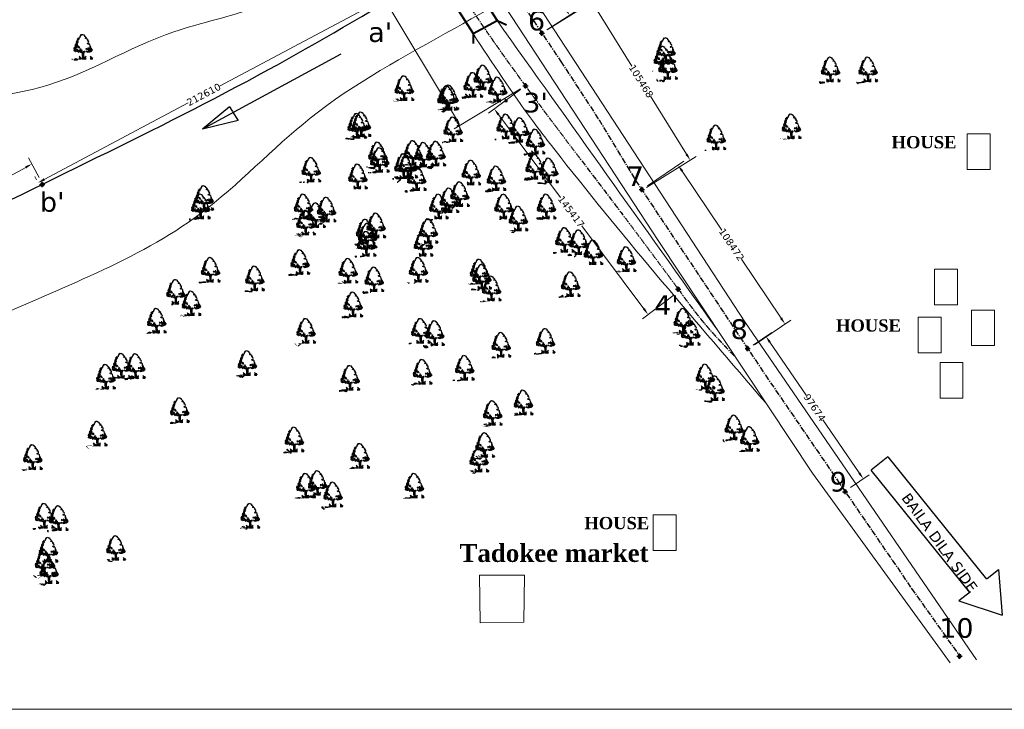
# Model space of a CAD drawing. Header units: millimetres. Extents: x -7700071838 to 844383267715, y -571436171822 to -6721321135.
# Tile 12 of 19: x -3837470883 to -3836913121, y -6732932833 to -6732542365. Entities that reach past the tile are written whole.
import ezdxf

# ---------------------------------------------------------------- set-up
doc = ezdxf.new("R2010")
doc.units = ezdxf.units.MM
doc.header["$MEASUREMENT"] = 0
doc.header["$PDMODE"] = 98
doc.header["$PDSIZE"] = 1500
doc.linetypes.add('CENTER', pattern=[50.8, 31.75, -6.35, 6.35, -6.35])
doc.layers.add('DIMENTION', color=7, linetype='Continuous', lineweight=9)
for name, color, linetype in [('SECTION', 7, 'Continuous'), ('TEX', 6, 'Continuous'), ('TEXT', 221, 'Continuous')]:
    doc.layers.add(name, color=color, linetype=linetype)
doc.styles.get("Standard").update_dxf_attribs({"font": 'verdana.ttf', "height": 4000})
doc.dimstyles.new('ISO-25', dxfattribs={"dimtxt": 1600, "dimasz": 4000, "dimexe": 4000, "dimexo": 4000, "dimgap": 0.02, "dimtad": 0, "dimdec": 0, "dimdsep": 46, "dimtxsty": 'Standard', "dimcen": 996, "dimclrd": 1, "dimclre": 1, "dimclrt": 1, "dimadec": 0, "dimazin": 0, "dimtfac": 1, "dimtdec": 0, "dimtix": 1, "dimtmove": 2, "dimatfit": 3, "dimfxl": 1200, "dimlwd": 0, "dimlwe": 0, "dimarcsym": 0})

# ---------------------------------------------------------------- blocks, each defined once
blk = doc.blocks.new('A$C16861002')
h = blk.add_hatch()
h.set_pattern_fill('AR-SAND,_O', color=86, scale=0.00875, angle=-7.1637)
h.set_pattern_definition([(30.3363, (-438.715158, 35.971238), (0.0015555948, 0.01679683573), [0, -0.0133, 0, -0.014875, 0, -0.01421875]), (0.3363, (-438.715158, 35.971238), (0.0184440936, 0.0225698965), [0, -0.007175, 0, -0.0119875, 0, -0.00459375]), (320.3363, (-438.725837, 35.97258), (0.02704221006, -0.0033489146), [0, -0.004375, 0, -0.01575, 0, -0.0205625]), (310.3363, (-438.725837, 35.97258), (0.0270559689, 0.0043395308), [0, -0.0021875, 0, -0.010325, 0, -0.0118125])])
edge = h.paths.add_edge_path()
edge.add_spline(control_points=[(0.438, 0.101), (0.437, 0.102), (0.413, 0.106), (0.357, 0.111), (0.269, 0.122), (0.166, 0.139), (0.083, 0.135), (0.01, 0.173), (-0.007, 0.148), (-0.011, 0.141)], knot_values=[0.028153, 0.028153, 0.028153, 0.028153, 0.042705, 0.440186, 0.998352, 1.57343, 2.182336, 2.529485, 2.667956, 2.667956, 2.667956, 2.667956], degree=3, periodic=0)
edge.add_line((-0.011, 0.141), (0.434, 0.085))
edge.add_arc((0.31, 0.123), 0.13, 342.7907, 350.3646)
at = {"color": 86}
for p, q in [((0.652, 0.166), (0.636, 0.073)), ((0.648, 0.39), (0.64, 0.262)), ((0.65, 0.269), (0.643, 0.158)), ((0.658, 0.459), (0.648, 0.39)), ((0.662, 0.385), (0.679, 0.472)), ((0.669, 0.346), (0.664, 0.266)), ((0.694, 0.469), (0.679, 0.352))]:
    blk.add_line(p, q, dxfattribs=at)
for points in [[(0.43, 1.175), (0.406, 1.15), (0.427, 1.115)], [(0.496, 1.221), (0.495, 1.183), (0.449, 1.189), (0.481, 1.207), (0.476, 1.229)], [(0.459, 1.27), (0.494, 1.271), (0.456, 1.243)], [(0.491, 1.15), (0.464, 1.137), (0.482, 1.113)], [(0.517, 1.318), (0.501, 1.298), (0.527, 1.3)], [(0.553, 1.269), (0.516, 1.246), (0.549, 1.231)], [(0.196, 0.638), (0.164, 0.626), (0.192, 0.606)], [(0.181, 0.728), (0.21, 0.648), (0.248, 0.681)], [(0.192, 0.782), (0.197, 0.753), (0.231, 0.782), (0.26, 0.773), (0.255, 0.801), (0.232, 0.793)], [(0.221, 0.602), (0.206, 0.587), (0.239, 0.572), (0.249, 0.588)], [(0.243, 0.643), (0.216, 0.63), (0.264, 0.602), (0.279, 0.617)], [(0.288, 0.759), (0.256, 0.741), (0.27, 0.717)], [(0.286, 0.88), (0.266, 0.86), (0.299, 0.85)], [(0.307, 0.602), (0.272, 0.568), (0.311, 0.569), (0.339, 0.549)], [(0.312, 0.712), (0.275, 0.689), (0.283, 0.655), (0.324, 0.672)], [(0.356, 0.926), (0.313, 0.959), (0.285, 0.94), (0.289, 0.907)], [(0.294, 0.807), (0.305, 0.762), (0.373, 0.792), (0.319, 0.799), (0.314, 0.827)], [(0.328, 0.6), (0.35, 0.575), (0.384, 0.604)], [(0.336, 0.665), (0.352, 0.624), (0.402, 0.678), (0.361, 0.656)], [(0.358, 0.838), (0.338, 0.818), (0.367, 0.809)], [(0.41, 1.045), (0.357, 1.036), (0.34, 1.005), (0.366, 1.001), (0.375, 0.973), (0.352, 0.959), (0.39, 0.96), (0.394, 0.987), (0.421, 1), (0.419, 1.017), (0.389, 1.02)], [(0.358, 0.909), (0.34, 0.867), (0.401, 0.843), (0.42, 0.857), (0.379, 0.873)], [(0.404, 1.101), (0.397, 1.085), (0.37, 1.105)], [(0.406, 0.606), (0.381, 0.582), (0.406, 0.502), (0.469, 0.532), (0.424, 0.544), (0.448, 0.568)], [(0.413, 0.935), (0.386, 0.927), (0.397, 0.91), (0.428, 0.917)], [(0.454, 1.095), (0.421, 1.066), (0.46, 1.039), (0.471, 1.06), (0.455, 1.067)], [(0.457, 0.842), (0.425, 0.824), (0.432, 0.779), (0.453, 0.776), (0.448, 0.804), (0.465, 0.808), (0.48, 0.789), (0.499, 0.803)], [(0.473, 0.565), (0.497, 0.513), (0.52, 0.559)], [(0.482, 0.773), (0.499, 0.732), (0.523, 0.756)], [(0.502, 0.622), (0.523, 0.586), (0.571, 0.591), (0.56, 0.609), (0.527, 0.613)], [(0.566, 0.685), (0.549, 0.654), (0.595, 0.648)], [(0.605, 0.592), (0.594, 0.566), (0.622, 0.552), (0.653, 0.564)], [(0.853, 0.649), (0.862, 0.62), (0.893, 0.633), (0.907, 0.604), (0.931, 0.656), (0.899, 0.643)], [(0.942, 0.63), (0.976, 0.592), (1.024, 0.597)], [(0.971, 0.667), (0.996, 0.631), (1.01, 0.673)], [(1.047, 0.592), (1.082, 0.565), (1.044, 0.57)], [(1.103, 0.662), (1.056, 0.634), (1.063, 0.617), (1.107, 0.595), (1.139, 0.613), (1.094, 0.624), (1.127, 0.653)], [(1.14, 0.75), (1.11, 0.754), (1.092, 0.712), (1.108, 0.705), (1.12, 0.731)], [(1.152, 0.716), (1.121, 0.703), (1.13, 0.675)], [(1.126, 0.571), (1.135, 0.542), (1.164, 0.571)], [(0.551, 0.533), (0.512, 0.494), (0.53, 0.47), (0.553, 0.483), (0.538, 0.496)], [(0.597, 0.522), (0.565, 0.476), (0.622, 0.486)], [(0.645, 0.461), (0.669, 0.518), (0.725, 0.484), (0.678, 0.49)], [(0.735, 0.466), (0.716, 0.447), (0.749, 0.442)], [(0.744, 0.498), (0.777, 0.461), (0.786, 0.493)], [(0.833, 0.492), (0.857, 0.478), (0.874, 0.509)], [(0.922, 0.49), (0.897, 0.459), (0.945, 0.46)], [(0.959, 0.504), (1, 0.46), (1.033, 0.484), (1.07, 0.468), (1.067, 0.518), (1.031, 0.5)], [(1.098, 0.519), (1.094, 0.492), (1.127, 0.477), (1.128, 0.521)], [(1.171, 0.527), (1.156, 0.507), (1.183, 0.481)]]:
    blk.add_lwpolyline(points, close=True, dxfattribs=at)
for points in [[(0.696, 1.459), (0.68, 1.456), (0.606, 1.371), (0.598, 1.314), (0.578, 1.299), (0.534, 1.292)], [(0.696, 1.459), (0.72, 1.451), (0.725, 1.454), (0.721, 1.463), (0.739, 1.483), (0.79, 1.465), (0.792, 1.457), (0.806, 1.459), (0.816, 1.433), (0.834, 1.437), (0.866, 1.421)], [(1.112, 0.761), (1.118, 0.763), (1.115, 0.845), (1.079, 0.891), (1.02, 0.892), (0.978, 0.921), (0.995, 0.948), (1.056, 0.958), (1.073, 0.985), (1.072, 1.049), (1.026, 1.049), (1.013, 1.086), (1.05, 1.128), (1.036, 1.13), (1.026, 1.155), (1.002, 1.152), (0.985, 1.154), (1.005, 1.175), (0.987, 1.206), (0.99, 1.235), (0.939, 1.224), (0.915, 1.221), (0.914, 1.245), (0.962, 1.262), (0.919, 1.326), (0.889, 1.342), (0.896, 1.393), (0.867, 1.415), (0.866, 1.421)], [(1.104, 0.701), (1.106, 0.673), (1.161, 0.645), (1.176, 0.595), (1.178, 0.568), (1.208, 0.55), (1.186, 0.479)], [(0.601, 0.07), (0.622, 0.184), (0.628, 0.304), (0.633, 0.413), (0.649, 0.466)], [(0.702, 0.459), (0.684, 0.352), (0.676, 0.254), (0.664, 0.123), (0.654, 0.063)], [(0.913, 0.457), (0.953, 0.438), (0.981, 0.448), (1.028, 0.436), (1.068, 0.458), (1.094, 0.448), (1.092, 0.476), (1.132, 0.457), (1.185, 0.479)]]:
    blk.add_lwpolyline(points, dxfattribs=at)
for centre, radius, start, end in [((0.242, 0.146), 0.227, 343.8213, 33.8793), ((0.375, 0.113), 0.0789, 338.4127, 44.178), ((0.31, 0.123), 0.13, 343.4617, 20.2712), ((0.396, 0.136), 0.0898, 354.9817, 66.5193), ((0.218, 0.179), 0.273, 338.8097, 11.1779), ((0.526, 0.078), 0.0496, 83.2374, 178.7654), ((0.587, 0.1), 0.101, 124.1986, 191.1044), ((0.67, 0.06), 0.0496, 346.9072, 82.4352), ((0.616, 0.096), 0.101, 334.5682, 41.474), ((0.993, 0.081), 0.273, 154.4947, 186.8629), ((0.81, 0.084), 0.0898, 99.1533, 170.6909), ((0.962, 0.056), 0.227, 131.7933, 181.8513), ((0.825, 0.057), 0.0789, 121.4946, 187.2599), ((0.89, 0.05), 0.13, 145.4014, 182.2109), ((0.874, 0.067), 0.227, 343.8213, 33.8793), ((1.029, 0.056), 0.0898, 354.9817, 66.5193), ((1.007, 0.034), 0.0789, 338.4127, 44.178), ((0.942, 0.044), 0.13, 343.4617, 20.2712), ((0.85, 0.099), 0.273, 338.8097, 11.1779), ((1.158, -0.001), 0.0496, 83.2374, 178.7654), ((1.22, 0.02), 0.101, 124.1986, 191.1044)]:
    blk.add_arc(centre, radius, start, end, dxfattribs=at)
for points, start_tangent, end_tangent in [([(0.532, 0.127), (0.53, 0.136), (0.535, 0.137), (0.54, 0.136), (0.539, 0.134), (0.541, 0.128), (0.541, 0.125), (0.54, 0.121), (0.533, 0.12), (0.531, 0.126), (0.532, 0.127)], (-0.533022, 0.846101), (-0.533022, 0.846101)), ([(0.532, 0.184), (0.53, 0.188), (0.533, 0.189), (0.535, 0.188), (0.535, 0.187), (0.536, 0.184), (0.536, 0.183), (0.535, 0.181), (0.532, 0.18), (0.531, 0.184), (0.532, 0.184)], (-0.533022, 0.846101), (-0.533022, 0.846101)), ([(0.676, 0.109), (0.68, 0.117), (0.676, 0.119), (0.671, 0.119), (0.671, 0.117), (0.668, 0.112), (0.666, 0.109), (0.667, 0.105), (0.673, 0.102), (0.677, 0.108), (0.676, 0.109)], (0.725822, 0.687882), (0.725822, 0.687882)), ([(0.691, 0.164), (0.693, 0.168), (0.691, 0.169), (0.688, 0.169), (0.688, 0.168), (0.687, 0.166), (0.686, 0.164), (0.686, 0.162), (0.689, 0.16), (0.691, 0.163), (0.691, 0.164)], (0.725822, 0.687882), (0.725822, 0.687882)), ([(1.165, 0.048), (1.163, 0.057), (1.167, 0.057), (1.172, 0.056), (1.172, 0.054), (1.173, 0.049), (1.174, 0.046), (1.172, 0.042), (1.166, 0.04), (1.163, 0.047), (1.165, 0.048)], (-0.533022, 0.846101), (-0.533022, 0.846101)), ([(1.164, 0.104), (1.163, 0.109), (1.165, 0.109), (1.167, 0.109), (1.167, 0.108), (1.168, 0.105), (1.168, 0.103), (1.168, 0.101), (1.164, 0.101), (1.163, 0.104), (1.164, 0.104)], (-0.533022, 0.846101), (-0.533022, 0.846101))]:
    blk.add_spline(points, degree=3, dxfattribs=dict(at, start_tangent=start_tangent, end_tangent=end_tangent))
blk = doc.blocks.new('*D269')
at = {"layer": 'Defpoints', "color": 0, "lineweight": 5, "ltscale": 20, "transparency": 16777216}
for p in [(-3837208184.044317, -6732499561.880304), (-3837159357.810339, -6732539861.856981), (-3837175543.063492, -6732550278.591854)]:
    blk.add_point(p, dxfattribs=at)
at = {"layer": 'SECTION', "color": 1, "lineweight": 0, "ltscale": 20, "transparency": 16777216}
for p, q in [((-3837204820.458558, -6732497397.096056), (-3837188635.205405, -6732486980.361183)), ((-3837189834.006916, -6732492508.731191), (-3837180199.061488, -6732507479.260132)), ((-3837161522.594587, -6732536498.271221), (-3837171157.540015, -6732521527.742281)), ((-3837172179.477733, -6732548113.807606), (-3837155994.22458, -6732537697.072733))]:
    blk.add_line(p, q, dxfattribs=at)
at = {"layer": 'SECTION', "color": 1, "lineweight": 5, "ltscale": 20, "transparency": 16777216}
for points in [[(-3837189273.409289, -6732492147.933816), (-3837190394.604544, -6732492869.528566), (-3837191998.791164, -6732489145.145432)], [(-3837160961.99696, -6732536137.473846), (-3837162083.192214, -6732536859.068597), (-3837159357.810339, -6732539861.856981)]]:
    blk.add_solid(points, dxfattribs=at)
at = {"layer": 'SECTION', "color": 1, "lineweight": 5, "ltscale": 20, "transparency": 16777216, "insert": (-3837175678.300751, -6732514503.501207), "char_height": 4000, "attachment_point": 5, "rotation": 302.76509714}
blk.add_mtext('60313', dxfattribs=at)
blk = doc.blocks.new('*D270')
at = {"layer": 'Defpoints', "color": 0, "lineweight": 5, "ltscale": 20, "transparency": 16777216}
for p in [(-3837174822.201216, -6732549852.170671), (-3837091015.879825, -6732621934.158728), (-3837119125.661983, -6732639414.850354)]:
    blk.add_point(p, dxfattribs=at)
at = {"layer": 'SECTION', "color": 1, "lineweight": 0, "ltscale": 20, "transparency": 16777216}
for p, q in [((-3837171425.441575, -6732547739.820335), (-3837143315.659417, -6732530259.128708)), ((-3837144600.068721, -6732535768.238686), (-3837124121.628337, -6732568698.543186)), ((-3837093128.230162, -6732618537.399088), (-3837113606.670547, -6732585607.094585)), ((-3837115728.902342, -6732637302.500017), (-3837087619.120184, -6732619821.808392))]:
    blk.add_line(p, q, dxfattribs=at)
at = {"layer": 'SECTION', "color": 1, "lineweight": 5, "ltscale": 20, "transparency": 16777216}
for points in [[(-3837144033.942114, -6732535416.180296), (-3837145166.195328, -6732536120.297075), (-3837146712.419058, -6732532371.479045)], [(-3837092562.103555, -6732618185.340698), (-3837093694.356769, -6732618889.457478), (-3837091015.879825, -6732621934.158728)]]:
    blk.add_solid(points, dxfattribs=at)
at = {"layer": 'SECTION', "color": 1, "lineweight": 5, "ltscale": 20, "transparency": 16777216, "insert": (-3837118864.149442, -6732577152.818886), "char_height": 4000, "attachment_point": 5, "rotation": 301.8763314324}
blk.add_mtext('105468', dxfattribs=at)
blk = doc.blocks.new('*D271')
at = {"layer": 'Defpoints', "color": 0, "lineweight": 5, "ltscale": 20, "transparency": 16777216}
for p in [(-3837118570.874822, -6732638667.42732), (-3837037321.009462, -6732714734.689647), (-3837058004.002315, -6732728655.473989)]:
    blk.add_point(p, dxfattribs=at)
at = {"layer": 'SECTION', "color": 1, "lineweight": 0, "ltscale": 20, "transparency": 16777216}
for p, q in [((-3837115252.489582, -6732636433.972731), (-3837094569.496729, -6732622513.188387)), ((-3837095654.427381, -6732628065.028215), (-3837073155.094026, -6732661493.715816)), ((-3837039554.464051, -6732711416.304407), (-3837062053.797406, -6732677987.616805)), ((-3837054685.617075, -6732726422.019402), (-3837034002.624222, -6732712501.235058))]:
    blk.add_line(p, q, dxfattribs=at)
at = {"layer": 'SECTION', "color": 1, "lineweight": 5, "ltscale": 20, "transparency": 16777216}
for points in [[(-3837095101.363173, -6732627692.785784), (-3837096207.491587, -6732628437.270647), (-3837097887.881969, -6732624746.642977)], [(-3837039001.399844, -6732711044.061975), (-3837040107.528257, -6732711788.546839), (-3837037321.009462, -6732714734.689647)]]:
    blk.add_solid(points, dxfattribs=at)
at = {"layer": 'SECTION', "color": 1, "lineweight": 5, "ltscale": 20, "transparency": 16777216, "insert": (-3837067604.445716, -6732669740.666311), "char_height": 4000, "attachment_point": 5, "rotation": 303.9427084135}
blk.add_mtext('108472', dxfattribs=at)
blk = doc.blocks.new('*D272')
at = {"layer": 'Defpoints', "color": 0, "lineweight": 5, "ltscale": 20, "transparency": 16777216}
for p in [(-3837058722.457706, -6732728892.667479), (-3836993030.902816, -6732802295.113306), (-3837003573.484978, -6732809507.354609)]:
    blk.add_point(p, dxfattribs=at)
at = {"layer": 'SECTION', "color": 1, "lineweight": 0, "ltscale": 20, "transparency": 16777216}
for p, q in [((-3837055421.067497, -6732726634.167381), (-3837044878.485334, -6732719421.926079)), ((-3837045921.375448, -6732724981.816384), (-3837025381.77173, -6732755005.833978)), ((-3836995289.402912, -6732798993.723097), (-3837015829.00663, -6732768969.705501)), ((-3837000272.094769, -6732807248.854513), (-3836989729.512606, -6732800036.613211))]:
    blk.add_line(p, q, dxfattribs=at)
at = {"layer": 'SECTION', "color": 1, "lineweight": 5, "ltscale": 20, "transparency": 16777216}
for points in [[(-3837045371.143746, -6732724605.399702), (-3837046471.60715, -6732725358.233068), (-3837048179.875544, -6732721680.426174)], [(-3836994739.17121, -6732798617.306414), (-3836995839.634614, -6732799370.13978), (-3836993030.902816, -6732802295.113306)]]:
    blk.add_solid(points, dxfattribs=at)
at = {"layer": 'SECTION', "color": 1, "lineweight": 5, "ltscale": 20, "transparency": 16777216, "insert": (-3837020605.38918, -6732761987.769739), "char_height": 4000, "attachment_point": 5, "rotation": 304.3762563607}
blk.add_mtext('97674', dxfattribs=at)
blk = doc.blocks.new('*D274')
at = {"layer": 'Defpoints', "color": 0, "lineweight": 5, "ltscale": 20, "transparency": 16777216}
for p in [(-3837271699.351843, -6732536783.863689), (-3837460467.117182, -6732634632.690155), (-3837459443.659431, -6732636558.513665)]:
    blk.add_point(p, dxfattribs=at)
at = {"layer": 'SECTION', "color": 1, "lineweight": 0, "ltscale": 20, "transparency": 16777216}
for p, q in [((-3837273576.493413, -6732533251.677465), (-3837274599.951163, -6732531325.853954)), ((-3837276254.995818, -6732536735.181749), (-3837357680.26753, -6732580007.747978)), ((-3837456934.930957, -6732632755.548586), (-3837375509.659245, -6732589482.982357)), ((-3837461320.801002, -6732633026.32744), (-3837462344.258752, -6732631100.50393))]:
    blk.add_line(p, q, dxfattribs=at)
at = {"layer": 'SECTION', "color": 1, "lineweight": 5, "ltscale": 20, "transparency": 16777216}
for points in [[(-3837276567.852746, -6732536146.484045), (-3837275942.13889, -6732537323.879454), (-3837272722.809593, -6732534858.04018)], [(-3837457247.787885, -6732632166.850882), (-3837456622.074029, -6732633344.24629), (-3837460467.117182, -6732634632.690155)]]:
    blk.add_solid(points, dxfattribs=at)
at = {"layer": 'SECTION', "color": 1, "lineweight": 5, "ltscale": 20, "transparency": 16777216, "insert": (-3837366594.963387, -6732584745.365168), "char_height": 4000, "attachment_point": 5, "rotation": 27.9879198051}
blk.add_mtext('212610', dxfattribs=at)
blk = doc.blocks.new('*D275')
at = {"layer": 'Defpoints', "color": 0, "lineweight": 5, "ltscale": 20, "transparency": 16777216}
for p in [(-3837457876.776822, -6732635297.171408), (-3837645143.245787, -6732722465.811581), (-3837639040.658823, -6732733700.843023)]:
    blk.add_point(p, dxfattribs=at)
at = {"layer": 'SECTION', "color": 1, "lineweight": 0, "ltscale": 20, "transparency": 16777216}
for p, q in [((-3837459786.006862, -6732631782.226081), (-3837465888.593825, -6732620547.194639)), ((-3837467494.309114, -6732625971.370007), (-3837545647.631365, -6732668422.292196)), ((-3837641628.30046, -6732720556.581541), (-3837563474.978207, -6732678105.659349)), ((-3837640949.888863, -6732730185.897696), (-3837647052.475826, -6732718950.866255))]:
    blk.add_line(p, q, dxfattribs=at)
at = {"layer": 'SECTION', "color": 1, "lineweight": 5, "ltscale": 20, "transparency": 16777216}
for points in [[(-3837467812.51412, -6732625385.545786), (-3837467176.104107, -6732626557.194227), (-3837463979.363786, -6732624062.139966)], [(-3837641946.505466, -6732719970.75732), (-3837641310.095453, -6732721142.405762), (-3837645143.245787, -6732722465.811581)]]:
    blk.add_solid(points, dxfattribs=at)
at = {"layer": 'SECTION', "color": 1, "lineweight": 5, "ltscale": 20, "transparency": 16777216, "insert": (-3837554561.304786, -6732673263.975773), "char_height": 4000, "attachment_point": 5, "rotation": 28.5096984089}
blk.add_mtext('206164', dxfattribs=at)
blk = doc.blocks.new('*D284')
at = {"layer": 'Defpoints', "color": 0, "lineweight": 5, "ltscale": 20, "transparency": 16777216}
for p in [(-3837298626.385947, -6732388485.751284), (-3837336199.279244, -6732411074.139041), (-3837183764.985147, -6732579542.997276)]:
    blk.add_point(p, dxfattribs=at)
at = {"layer": 'SECTION', "color": 1, "lineweight": 0, "ltscale": 20, "transparency": 16777216}
for p, q in [((-3837302054.558964, -6732390546.729149), (-3837339627.452261, -6732413135.116906)), ((-3837334138.301379, -6732414502.312058), (-3837283986.780251, -6732497922.95156)), ((-3837223398.856308, -6732598703.212015), (-3837273550.377436, -6732515282.572514)), ((-3837187193.158164, -6732581603.975142), (-3837224766.05146, -6732604192.362898))]:
    blk.add_line(p, q, dxfattribs=at)
at = {"layer": 'SECTION', "color": 1, "lineweight": 5, "ltscale": 20, "transparency": 16777216}
for points in [[(-3837333566.939209, -6732414158.815747), (-3837334709.663549, -6732414845.80837), (-3837336199.279244, -6732411074.139041)], [(-3837222827.494138, -6732598359.715704), (-3837223970.218478, -6732599046.708326), (-3837221337.878443, -6732602131.385033)]]:
    blk.add_solid(points, dxfattribs=at)
at = {"layer": 'SECTION', "color": 1, "lineweight": 5, "ltscale": 20, "transparency": 16777216, "insert": (-3837278768.578842, -6732506602.762036), "char_height": 4000, "attachment_point": 5, "rotation": 301.0137968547}
blk.add_mtext('222926', dxfattribs=at)
blk = doc.blocks.new('*D285')
at = {"layer": 'Defpoints', "color": 0, "lineweight": 5, "ltscale": 20, "transparency": 16777216}
for p in [(-3837184076.676847, -6732579420.183758), (-3837096914.920468, -6732695819.988836), (-3837114896.525214, -6732709284.858912)]:
    blk.add_point(p, dxfattribs=at)
at = {"layer": 'SECTION', "color": 1, "lineweight": 0, "ltscale": 20, "transparency": 16777216}
for p, q in [((-3837187278.499281, -6732581817.751923), (-3837205260.104027, -6732595282.621998)), ((-3837199660.713428, -6732596086.876267), (-3837164439.132065, -6732643123.390623)), ((-3837117294.093378, -6732706083.036478), (-3837152515.674741, -6732659046.522121)), ((-3837100116.742902, -6732698217.557001), (-3837118098.347648, -6732711682.427076))]:
    blk.add_line(p, q, dxfattribs=at)
at = {"layer": 'SECTION', "color": 1, "lineweight": 5, "ltscale": 20, "transparency": 16777216}
for points in [[(-3837199127.076355, -6732595687.281573), (-3837200194.350501, -6732596486.470962), (-3837202058.281592, -6732592885.053833)], [(-3837116760.456306, -6732705683.441784), (-3837117827.730451, -6732706482.631172), (-3837114896.525214, -6732709284.858912)]]:
    blk.add_solid(points, dxfattribs=at)
at = {"layer": 'SECTION', "color": 1, "lineweight": 5, "ltscale": 20, "transparency": 16777216, "insert": (-3837158477.403402, -6732651084.956372), "char_height": 4000, "attachment_point": 5, "rotation": 306.8263681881}
blk.add_mtext('145417', dxfattribs=at)

msp = doc.modelspace()

# ---------------------------------------------------------------- linework, layer by layer
at = {"layer": 'DIMENTION', "color": 5, "lineweight": 30, "ltscale": 20}
for p, q in [((-3836979050.785543, -6732789893.381332), (-3836988593.421271, -6732797431.488176)), ((-3836979050.785543, -6732789893.381332), (-3836923150.839533, -6732859122.220249)), ((-3836932693.475255, -6732866660.327097), (-3836988593.421271, -6732797431.488176))]:
    msp.add_line(p, q, dxfattribs=at)
for points in [[(-3836922805.621545, -6732858849.518856), (-3836916328.507895, -6732853732.989618), (-3836914289.308047, -6732879439.642691)], [(-3836932348.257273, -6732866387.625702), (-3836938825.370922, -6732871504.154945), (-3836914289.308047, -6732879439.642691)]]:
    msp.add_lwpolyline(points, dxfattribs=at)
at = {"layer": 'SECTION', "color": 1, "lineweight": 5, "ltscale": 20}
for p, q in [((-3837243475.931338, -6732432732.451912), (-3837060130.242051, -6732713356.749683)), ((-3837238237.619694, -6732470064.372396), (-3837109292.08513, -6732667425.162434)), ((-3837109292.08513, -6732667425.162434), (-3837021814.185995, -6732799111.732285)), ((-3837060130.242051, -6732713356.749683), (-3836928820.925885, -6732904865.007301)), ((-3837021814.185995, -6732799111.732285), (-3836943753.624424, -6732906569.543631))]:
    msp.add_line(p, q, dxfattribs=at)
at = {"layer": 'SECTION', "color": 1, "lineweight": 40, "ltscale": 40}
for p, q in [((-3837245547.96676, -6732472004.532154), (-3837200469.839509, -6732542816.440538)), ((-3837258475.504971, -6732480574.814444), (-3837214072.356678, -6732550234.002504)), ((-3837214072.356678, -6732550234.002501), (-3837200469.83951, -6732542816.440538)), ((-3837200469.839509, -6732542816.440538), (-3837195151.479791, -6732545283.846338)), ((-3837214072.356678, -6732550234.002504), (-3837214072.356678, -6732555893.298115))]:
    msp.add_line(p, q, dxfattribs=at)
at = {"layer": 'SECTION', "color": 2, "linetype": 'CENTER', "ltscale": 100}
for p, q in [((-3837199671.788971, -6732513336.423832), (-3837164299.01851, -6732566022.391277)), ((-3837164299.01851, -6732566022.391277), (-3837142716.740935, -6732599055.682171)), ((-3837142716.740935, -6732599055.682171), (-3837121961.697171, -6732633411.595131)), ((-3837121961.697171, -6732633411.595131), (-3837048402.551961, -6732743702.297838)), ((-3837048402.551961, -6732743702.297838), (-3836965627.814787, -6732864425.230179)), ((-3836965627.814787, -6732864425.230179), (-3836938428.846178, -6732902701.465778))]:
    msp.add_line(p, q, dxfattribs=at)
at = {"layer": 'SECTION', "color": 1, "lineweight": 30, "ltscale": 20}
for p, q in [((-3837289056.314069, -6732561926.687607), (-3837367400.683165, -6732604419.765051)), ((-3837351991.889882, -6732591773.065536), (-3837367400.683165, -6732604419.765051)), ((-3837351991.889882, -6732591773.065536), (-3837350392.405082, -6732594267.234968)), ((-3837350392.405082, -6732594481.186968), (-3837347193.435482, -6732599469.525827)), ((-3837347193.435482, -6732599469.525827), (-3837367400.683165, -6732604419.765051))]:
    msp.add_line(p, q, dxfattribs=at)
at = {"layer": 'SECTION', "color": 0, "lineweight": 5, "ltscale": 20}
msp.add_lwpolyline([(-3837916769.562927, -6732021633.08416), (-3836052213.691183, -6732021633.08416), (-3836060493.345248, -6732932832.861956), (-3837916769.562927, -6732932832.861956)], close=True, dxfattribs=at)
at = {"layer": 'SECTION', "lineweight": 5, "ltscale": 20}
for points in [[(-3836934168.248812, -6732607040.135332), (-3836921168.158363, -6732607040.135332), (-3836921168.158363, -6732627194.476847), (-3836934168.248812, -6732627194.476847)], [(-3836952641.929491, -6732683697.3573), (-3836939641.839044, -6732683697.3573), (-3836939641.839044, -6732703851.698814), (-3836952641.929491, -6732703851.698814)], [(-3836931661.068013, -6732706759.351492), (-3836918660.977565, -6732706759.351492), (-3836918660.977565, -6732726913.693005), (-3836931661.068013, -6732726913.693005)], [(-3836961884.969813, -6732710836.794704), (-3836948884.879365, -6732710836.794704), (-3836948884.879365, -6732730991.136219), (-3836961884.969813, -6732730991.136219)], [(-3836949543.721067, -6732736500.710899), (-3836936543.630619, -6732736500.710899), (-3836936543.630619, -6732756655.052414), (-3836949543.721067, -6732756655.052414)], [(-3837112040.215806, -6732822711.99597), (-3837099040.125358, -6732822711.99597), (-3837099040.125358, -6732842866.337488), (-3837112040.215806, -6732842866.337488)], [(-3837210347.527567, -6732856809.686001), (-3837184977.099407, -6732856809.686001), (-3837185331.830153, -6732883478.878757), (-3837209994.612073, -6732883835.322788)]]:
    msp.add_lwpolyline(points, close=True, dxfattribs=at)
at = {"layer": 'SECTION', "lineweight": 20, "ltscale": 20}
msp.add_spline([(-3837672250.84435, -6732718674.422874), (-3837633934.788293, -6732678401.751175), (-3837546199.182492, -6732627049.593342), (-3837526032.837199, -6732602885.990322), (-3837459483.897734, -6732580727.018053), (-3837383548.004685, -6732549217.103533), (-3837335917.017706, -6732534860.58629), (-3837269392.085794, -6732491779.030775), (-3837251422.431685, -6732478310.79303), (-3837157324.824095, -6732429215.345261), (-3837027600.006489, -6732366711.678635), (-3836881586.063548, -6732295973.421005), (-3836780982.408848, -6732263923.336523), (-3836680354.746591, -6732229220.417334), (-3836626709.867358, -6732229220.417334), (-3836538758.19357, -6732205813.052259), (-3836441355.004146, -6732203958.3846)], degree=3, dxfattribs=at)
at = {"layer": 'SECTION', "color": 0, "lineweight": 25, "ltscale": 20}
msp.add_spline([(-3837783585.875653, -6732852288.464218), (-3837681361.711063, -6732764648.888634), (-3837524412.327311, -6732668762.718273), (-3837330287.246312, -6732570811.898285), (-3837161598.168694, -6732470784.424877), (-3837005693.113538, -6732388390.499821), (-3836905677.643908, -6732345669.057621), (-3836808134.95233, -6732300258.769379), (-3836716702.183224, -6732271653.768885), (-3836647248.329735, -6732251067.291399), (-3836569367.824817, -6732235414.366241), (-3836486193.654262, -6732222770.141088), (-3836457335.549604, -6732223876.165953)], degree=3, dxfattribs=at)
at = {"layer": 'SECTION', "color": 0, "lineweight": 20, "ltscale": 20}
msp.add_spline([(-3837752292.029118, -6732878060.573351), (-3837670534.304243, -6732820826.564806), (-3837589856.919295, -6732768874.218122), (-3837489464.171917, -6732713331.481953), (-3837368709.748109, -6732652317.947844), (-3837306387.726384, -6732598204.517305), (-3837224642.005288, -6732547320.506771), (-3837071101.694192, -6732462897.943413), (-3836932986.236491, -6732402747.017067), (-3836825996.572446, -6732353123.403114), (-3836630983.211954, -6732283333.966478), (-3836527174.548803, -6732259265.871065), (-3836473121.541153, -6732249986.951475), (-3836433413.046968, -6732239867.767494)], degree=3, dxfattribs=at)
at = {"layer": 'SECTION', "color": 2, "linetype": 'CENTER', "ltscale": 100}
msp.add_spline([(-3837294966.701344, -6732394391.383636), (-3837285360.256541, -6732413882.410839), (-3837263793.894942, -6732454939.799637), (-3837221046.285342, -6732527148.599636), (-3837149415.155743, -6732626293.956438), (-3837097595.981342, -6732695272.081236), (-3837084673.280542, -6732712345.450836), (-3837065553.135562, -6732733268.447359)], degree=3, dxfattribs=at)
at = {"layer": 'SECTION', "color": 6, "lineweight": 5, "ltscale": 20}
for points in [[(-3837200469.839509, -6732542816.440538), (-3837076007.808418, -6732717530.300686)], [(-3837214072.356678, -6732550234.002501), (-3837180462.671681, -6732599373.578754), (-3837164354.755312, -6732620384.108734), (-3837048214.351919, -6732759369.725121)]]:
    msp.add_spline(points, degree=3, dxfattribs=at)
at = {"layer": 'SECTION', "color": 230, "ltscale": 20}
for p in [(-3837175100.416855, -6732549934.250196), (-3837184329.185117, -6732579862.886536), (-3837458177.84441, -6732635602.373415), (-3837118525.377963, -6732638563.830915), (-3837097794.330523, -6732695000.669626), (-3837058508.607876, -6732728549.810608), (-3837003213.713424, -6732809608.023224), (-3836938428.846178, -6732902701.465778)]:
    msp.add_point(p, dxfattribs=at)

# ---------------------------------------------------------------- block references
at = {"layer": 'SECTION', "color": 230, "ltscale": 20, "xscale": 9988.390825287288, "yscale": 9988.390823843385, "zscale": 9988.39082352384, "rotation": 7.276220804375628}
for p in [(-3837441109.440252, -6732566290.266483), (-3837112441.911746, -6732572957.593788), (-3837110919.787747, -6732568158.692827), (-3837109825.675541, -6732577708.576059), (-3837017674.448321, -6732579058.122307), (-3836996451.770656, -6732579058.122307), (-3837214454.543388, -6732583585.288698), (-3837259156.113334, -6732589715.713591), (-3837220135.107709, -6732587828.921303), (-3837235020.996273, -6732595244.954439), (-3837233790.059229, -6732594915.86735), (-3837206270.914616, -6732590394.235025), (-3837285901.628521, -6732611001.483822), (-3837283482.550749, -6732610180.058836), (-3837201484.697917, -6732611354.227413), (-3837039821.416813, -6732611312.270998), (-3837231478.414845, -6732612989.676502), (-3837193636.242215, -6732613375.792076), (-3837082446.828798, -6732617542.231241), (-3837184870.465491, -6732619893.873173), (-3837274134.414762, -6732627200.067064), (-3837254186.741218, -6732626346.469816), (-3837248170.973507, -6732627349.317017), (-3837241122.435385, -6732626736.590717), (-3837273108.981052, -6732630355.839413), (-3837259409.005592, -6732633831.790516), (-3837257031.326282, -6732633554.89896), (-3837185124.965213, -6732634224.305523), (-3837311877.511357, -6732635812.578196), (-3837285463.960222, -6732639670.560661), (-3837221230.648926, -6732637448.027285), (-3837177276.509511, -6732636245.870188), (-3837252144.103391, -6732640678.73325), (-3837207030.547709, -6732640718.925463), (-3837227663.486047, -6732649685.749352), (-3837374505.412588, -6732656666.392025), (-3837372582.020183, -6732651880.039173), (-3837316249.192573, -6732656666.392025), (-3837239660.902109, -6732656666.392025), (-3837233662.194078, -6732653176.070688), (-3837202721.768382, -6732656666.392025), (-3837178635.587102, -6732656666.392025), (-3837309231.963132, -6732661562.662521), (-3837303187.392218, -6732658391.227995), (-3837314912.527452, -6732665806.295124), (-3837275103.329965, -6732667380.142723), (-3837194538.139607, -6732663475.338356), (-3837281102.037994, -6732670870.46406), (-3837279972.145806, -6732673154.921236), (-3837245538.712181, -6732670575.433823), (-3837280557.612957, -6732677783.862965), (-3837248383.297245, -6732677783.862965), (-3837168220.082812, -6732675608.506004), (-3837160238.820485, -6732676892.698902), (-3837152093.982208, -6732682633.886131), (-3837318183.425629, -6732688131.223541), (-3837133320.018621, -6732686501.016277), (-3837368898.072829, -6732692487.179283), (-3837290920.699005, -6732693032.328981), (-3837251109.045726, -6732692487.179283), (-3837216554.941917, -6732693514.57679), (-3837343815.944989, -6732697388.284723), (-3837276196.415389, -6732697933.434422), (-3837215190.186545, -6732696451.908199), (-3837164949.184637, -6732700653.941076), (-3837388533.945533, -6732705009.896822), (-3837209724.986101, -6732703091.412542), (-3837379768.168808, -6732711527.977919), (-3837288131.547007, -6732712143.997463), (-3837399436.939452, -6732721348.66223), (-3837101145.702909, -6732721348.66223), (-3837314767.928082, -6732727100.703556), (-3837249839.498505, -6732727100.703556), (-3837241858.236178, -6732728384.896452), (-3837096957.988441, -6732728201.648121), (-3837204257.622812, -6732734951.195509), (-3837179128.318557, -6732732781.080374), (-3837348066.405369, -6732745382.455866), (-3837419365.220245, -6732746848.970016), (-3837411338.313725, -6732747050.980862), (-3837248834.094109, -6732750294.014357), (-3837224936.618492, -6732748029.546389), (-3837428225.57302, -6732753054.551958), (-3837289800.072005, -6732753701.073301), (-3837088602.018077, -6732752930.651829), (-3837083136.817634, -6732759570.156172), (-3837191672.003389, -6732767633.968149), (-3837386370.457648, -6732771982.825609), (-3837209122.035485, -6732773620.131157), (-3837432981.123583, -6732785283.010483), (-3837072242.285373, -6732781786.89295), (-3837321430.024295, -6732788608.0567), (-3837063476.508648, -6732788304.974045), (-3837213483.233052, -6732791730.633076), (-3837469616.650866, -6732798583.195354), (-3837284179.713342, -6732797874.050804), (-3837216776.193259, -6732799994.179079), (-3837308241.868009, -6732813232.911036), (-3837314923.011102, -6732814752.724083), (-3837253441.657406, -6732814752.724083), (-3837299476.091285, -6732819750.992132), (-3837462954.554653, -6732831833.657532), (-3837454973.292326, -6732833117.850428), (-3837346409.884148, -6732831833.657532), (-3837460798.477936, -6732851069.074329), (-3837422511.448702, -6732850051.166903), (-3837462954.554653, -6732858434.027275), (-3837460338.318448, -6732863185.009544)]:
    msp.add_blockref('A$C16861002', p, dxfattribs=at)

# ---------------------------------------------------------------- texts
at = {"layer": 'SECTION', "ltscale": 20, "char_height": 11125.504, "attachment_point": 1}
for s, insert in [('6', (-3837182931.182725, -6732537280.259445)), ("a'", (-3837273452.05319, -6732543836.855637)), ("3'", (-3837185642.331443, -6732583748.092035)), ('7', (-3837126963.757614, -6732625424.049191)), ("b'", (-3837459409.769926, -6732639984.063412)), ("4'", (-3837111452.843951, -6732698342.330654)), ('8', (-3837068156.50841, -6732712020.500164)), ('9', (-3837012029.50393, -6732798407.056171)), ('10', (-3836949977.130383, -6732881214.14782))]:
    msp.add_mtext(s, dxfattribs=dict(at, insert=insert))
at = {"layer": 'TEX', "attachment_point": 1}
for s, insert, char_height, width in [('\\pxt11;{\\fTimes New Roman|b1|i0|c0|p18;HOUSE}', (-3836976955.313968, -6732608246.410082), 6947.80511075, 79561.99889828), ('\\pxt11;{\\fTimes New Roman|b1|i0|c0|p18;HOUSE}', (-3837008432.467087, -6732712043.069458), 6947.80511075, 79561.99889828), ('\\pxt11;{\\fTimes New Roman|b1|i0|c0|p18;HOUSE}', (-3837151021.321062, -6732823918.270725), 6947.80511075, 79561.99889828), ('\\pxt11;{\\fTimes New Roman|b1|i0|c0|p18;Tadokee market}', (-3837221785.106371, -6732839300.377546), 10092.89953227, 113768.4669323)]:
    msp.add_mtext(s, dxfattribs=dict(at, insert=insert, char_height=char_height, width=width))
at = {"layer": 'TEXT', "color": 191, "lineweight": 30, "insert": (-3836927809.62381, -6732863755.525749), "char_height": 5945.84524613, "width": 121868.44349289, "attachment_point": 3, "rotation": 305.8329563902}
msp.add_mtext('BAILA DILA SIDE', dxfattribs=at)

# ---------------------------------------------------------------- dimensions: what is measured, and where the dimension line sits
at = {"layer": 'SECTION', "color": 0, "lineweight": 5, "ltscale": 20}
for p1, p2, distance, picture, middle in [((-3837183764.985145, -6732579542.997274), (-3837298626.385946, -6732388485.751283), 43840.136545, '*D284', (-3837278768.578842, -6732506602.762036)), ((-3837208184.044317, -6732499561.880303), (-3837175543.063492, -6732550278.591853), 19247.617645, '*D269', (-3837175678.300751, -6732514503.501207)), ((-3837271699.351843, -6732536783.86369), (-3837459443.659431, -6732636558.513665), -2180.885591, '*D274', (-3837366594.963387, -6732584745.365168)), ((-3837174822.201216, -6732549852.170671), (-3837119125.661983, -6732639414.850354), 33101.879595, '*D270', (-3837118864.149442, -6732577152.818886)), ((-3837184076.676847, -6732579420.183758), (-3837096914.920468, -6732695819.988836), -22464.212326, '*D285', (-3837158477.403402, -6732651084.956372)), ((-3837457876.776821, -6732635297.171407), (-3837639040.658823, -6732733700.843022), -12785.440906, '*D275', (-3837554561.304786, -6732673263.975773)), ((-3837118570.874823, -6732638667.42732), (-3837058004.002316, -6732728655.47399), 24931.394469, '*D271', (-3837067604.445716, -6732669740.666311)), ((-3837058722.457706, -6732728892.667478), (-3837003573.484977, -6732809507.354609), 12773.506301, '*D272', (-3837020605.38918, -6732761987.769739))]:
    dim = msp.add_aligned_dim(p1=p1, p2=p2, distance=distance, dimstyle='ISO-25', override={"dimtxt": 4000, "dimfxl": 300}, dxfattribs=at)
    dim.commit()
    dim.dimension.update_dxf_attribs({"geometry": picture, "text_midpoint": middle})

doc.saveas('drawing.dxf')
